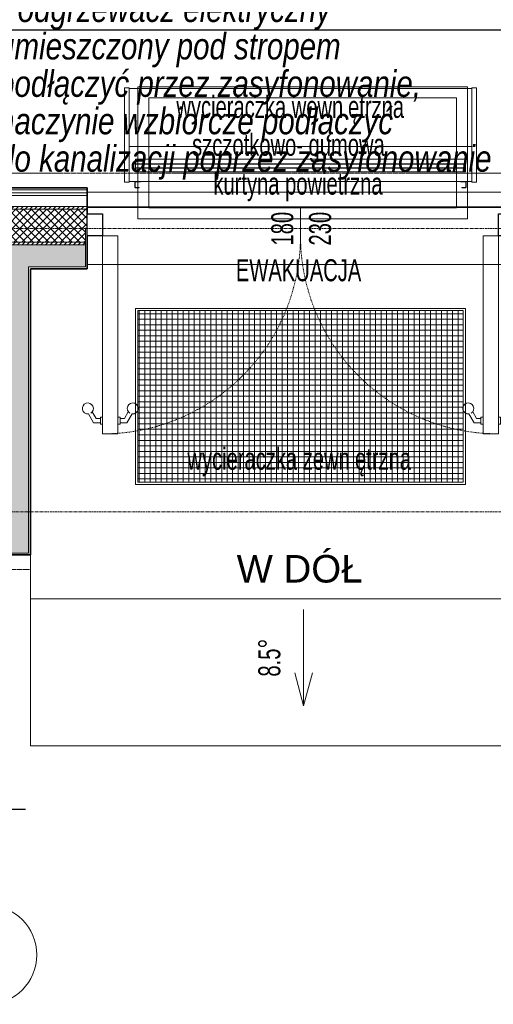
# Model space of a CAD drawing. Header units: millimetres. Extents: x -37728 to 44100, y 631619 to 691915.
# Tile 8 of 256: x -31410 to -29256, y 653044 to 657517. Entities that reach past the tile are written whole.
import ezdxf
from ezdxf import colors
from ezdxf.entities.mleader import LeaderData, LeaderLine
from ezdxf.lldxf.tags import DXFTag
from ezdxf.math import Vec2, Vec3

# ---------------------------------------------------------------- set-up
doc = ezdxf.new("R2010")
doc.units = ezdxf.units.MM
for name, pattern in [('__FK_przerywana', [0.32004, 0.16002, -0.16002]), ('Kreska', [0.635, 0.3175, -0.3175]), ('Linia siatki', [2.2225, 1.27, -0.3175, 0.3175, -0.3175])]:
    doc.linetypes.add(name, pattern=pattern)
for name, color, linetype, lineweight in [('1-opisy', 7, 'Continuous', 15), ('A-DETL-GENF', 252, 'Continuous', 5), ('A-DETL-MBND', 252, 'Continuous', 5), ('A-DOOR', 252, 'Continuous', 5), ('A-DOOR-FRAM', 252, 'Continuous', 25), ('A-DOOR-HDLN', 252, 'Kreska', 5), ('A-DOOR-IDEN', 252, 'Continuous', 5), ('A-FLOR', 252, 'Continuous', 5), ('A-FLOR-LEVL', 252, 'Continuous', 5), ('A-FLOR-LEVL-TEXT', 252, 'Continuous', 5), ('A-WALL', 252, 'Continuous', 35), ('A-WALL-PATT', 252, 'Continuous', 35), ('G-ANNO-DIMS', 252, 'Continuous', 5), ('G-ANNO-TEXT', 252, 'Continuous', 5), ('I-FURN', 252, 'Continuous', 5), ('I-FURN-IDEN', 252, 'Continuous', 5), ('M-EQPM', 252, 'Continuous', 5), ('S-GRID', 252, 'Continuous', 5), ('S-GRID-IDEN', 252, 'Continuous', 5)]:
    doc.layers.add(name, color=color, linetype=linetype, lineweight=lineweight)
doc.layers.add('_XREF', color=7, linetype='Continuous')
doc.layers.add('IS_Opisy_działek_Wodociag', color=7, linetype='SOLID')
doc.styles.add('Arial', font='arial.ttf', dxfattribs={"height": 5.447353})
doc.styles.add('Arial Narrow_1', font='ARIALN.TTF', dxfattribs={"width": 0.8, "height": 10})
doc.styles.add('Arial_4', font='arial.ttf', dxfattribs={"height": 1.6})
doc.styles.get("Standard").update_dxf_attribs({"font": 'arial.ttf'})
tags = doc.linetypes.add('SOLID', pattern=[10, 10, 0]).pattern_tags.tags
tags[6:7] = [DXFTag(74, 4), DXFTag(75, 0), DXFTag(340, '0'), DXFTag(46, 0.0), DXFTag(50, 0.0), DXFTag(44, 0.0), DXFTag(45, 0.0)]
tags[4:5] = [DXFTag(74, 4), DXFTag(75, 0), DXFTag(340, '0'), DXFTag(46, 0.0), DXFTag(50, 0.0), DXFTag(44, 0.0), DXFTag(45, 0.0)]
pattern_1 = [(0, (-64249.1606, -65444.3874), (2.381, 1.375), [1.587, -3.175]), (120, (-64249.1606, -65444.3874), (-2.38128493, 1.374506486), [1.587, -3.175]), (60, (-64249.1606, -65444.3874), (-0.00028493, 2.749506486), [0, -3.175, 1.587, 0])]
pattern_2 = [(45, (-64249.1606, -65444.3874), (-1.060660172, 1.060660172), [])]

# ---------------------------------------------------------------- blocks, each defined once
blk = doc.blocks.new('HVAC_Air-Curtains_Tecnosystemi_Air-For3-Wall - 1000-V1-__-00_00 Przyziemie PB')
at = {"layer": 'M-EQPM', "color": 252}
for p, q in [((63806.35, 65677.35), (63806.35, 65720.24)), ((63806.35, 65720.24), (63808.45, 65720.24)), ((63808.45, 65720.24), (63808.45, 65677.35)), ((63808.45, 65720.24), (63808.45, 65719.96)), ((63808.45, 65719.96), (63964.25, 65719.96)), ((63964.25, 65719.96), (63964.25, 65720.24)), ((63964.25, 65720.24), (63966.35, 65720.24)), ((63964.25, 65720.04), (63964.25, 65677.35)), ((63966.35, 65720.24), (63966.35, 65677.35)), ((63964.25, 65693.66), (63808.45, 65693.66)), ((63811.35, 65687.88), (63811.35, 65682.03)), ((63961.35, 65687.88), (63811.35, 65687.88)), ((63811.35, 65685.6), (63811.35, 65685.72)), ((63811.35, 65685.72), (63961.35, 65685.72)), ((63961.35, 65685.6), (63811.35, 65685.6)), ((63961.35, 65682.03), (63961.35, 65687.88)), ((63961.35, 65685.72), (63961.35, 65685.6)), ((63811.35, 65683.8), (63811.35, 65683.92)), ((63811.35, 65683.92), (63961.35, 65683.92)), ((63961.35, 65683.8), (63811.35, 65683.8)), ((63811.35, 65682.03), (63961.35, 65682.03)), ((63961.35, 65683.92), (63961.35, 65683.8)), ((63808.45, 65677.35), (63806.35, 65677.35)), ((63964.25, 65677.66), (63808.45, 65677.66)), ((63808.45, 65677.66), (63808.45, 65677.35)), ((63811.03, 65675.16), (63811.03, 65677.37)), ((63811.18, 65677.36), (63811.18, 65675.16)), ((63811.33, 65677.66), (63813.53, 65677.66)), ((63813.53, 65677.51), (63811.33, 65677.51)), ((63813.53, 65677.66), (63813.53, 65677.51)), ((63959.17, 65677.51), (63959.17, 65677.66)), ((63959.17, 65677.66), (63961.38, 65677.66)), ((63961.37, 65677.51), (63959.17, 65677.51)), ((63961.52, 65675.16), (63961.52, 65677.36)), ((63961.67, 65677.37), (63961.67, 65675.16)), ((63964.25, 65677.35), (63964.25, 65677.66)), ((63966.35, 65677.35), (63964.25, 65677.35)), ((63811.33, 65675.01), (63813.03, 65675.01)), ((63813.03, 65674.86), (63811.33, 65674.86)), ((63813.03, 65675.01), (63813.03, 65674.86)), ((63959.67, 65674.86), (63959.67, 65675.01)), ((63959.67, 65675.01), (63961.38, 65675.01)), ((63961.38, 65674.86), (63959.67, 65674.86))]:
    blk.add_line(p, q, dxfattribs=at)
for centre, radius, start, end in [((63811.33, 65677.37), 0.297, 90, 180), ((63811.33, 65677.36), 0.149, 90, 180), ((63961.37, 65677.36), 0.149, 0, 90), ((63961.38, 65677.37), 0.297, 0, 90), ((63811.33, 65675.16), 0.296, 180, 270), ((63811.33, 65675.16), 0.147, 180, 270), ((63961.38, 65675.16), 0.296, 270, 0), ((63961.38, 65675.16), 0.147, 270, 0)]:
    blk.add_arc(centre, radius, start, end, dxfattribs=at)
blk = doc.blocks.new('Wycieraczka zew - Wycieraczka zew-9121744-__-00_00 Przyziemie PB')
at = {"layer": 'I-FURN', "color": 252}
for p, q in [((40, 60), (-110, 60)), ((-110, 60), (-110, -20)), ((-109, 59), (39, 59)), ((-109, -19), (-109, 59)), ((-109, -19), (-109, 59)), ((-109, 59), (39, 59)), ((-41.82, 59), (-109, 59)), ((-109, 59), (-109, 4.57)), ((-28.18, 59), (-41.82, 59)), ((39, 59), (-28.18, 59)), ((39, 59), (39, -19)), ((39, 59), (39, -19)), ((39, 4.57), (39, 59)), ((40, -20), (40, 60)), ((-109, 4.57), (-109, -19)), ((39, -19), (39, 4.57)), ((-110, -20), (40, -20)), ((39, -19), (-109, -19)), ((39, -19), (-109, -19)), ((-109, -19), (39, -19))]:
    blk.add_line(p, q, dxfattribs=at)
blk = doc.blocks.new('Wycieraczka wew1 - Wycieraczka wew 2-9214828-__-00_00 Przyziemie PB')
at = {"layer": 'I-FURN', "color": 252}
for p, q in [((75, -15), (-75, -15)), ((-75, -15), (-75, -75)), ((-75, -75), (-75, -15)), ((-75, -15), (75, -15)), ((75, -75), (75, -15)), ((75, -15), (75, -75)), ((-70, -70), (-70, -20)), ((-70, -20), (70, -20)), ((70, -20), (70, -70)), ((70, -70), (-70, -70)), ((-75, -75), (75, -75)), ((75, -75), (-75, -75))]:
    blk.add_line(p, q, dxfattribs=at)
blk = doc.blocks.new('Drz Drzwi przeszklone x2 ___FK_04_0 ze szprosami - Dz_1 - Z - zwykłe - 151 x 240 _180 x 229_5_ EI 31-V8-__-00_00 Przyziemie PB')
at = {"layer": 'A-DOOR', "color": 252}
for p, q in [((-83, -3.4), (-90, -3.4)), ((-90, -93.4), (-90, -3.4)), ((-83, -93.4), (-83, -3.4)), ((83, -3.4), (90, -3.4)), ((83, -93.4), (83, -3.4)), ((90, -93.4), (90, -3.4)), ((-94.07, -88.4), (-96.42, -84.33)), ((-92.92, -86.4), (-94.69, -83.33)), ((-80.08, -86.4), (-78.31, -83.33)), ((-78.93, -88.4), (-76.58, -84.33)), ((78.93, -88.4), (76.58, -84.33)), ((80.08, -86.4), (78.31, -83.33)), ((92.92, -86.4), (94.69, -83.33)), ((94.07, -88.4), (96.42, -84.33)), ((-94.07, -88.4), (-91, -88.4)), ((-92.92, -86.4), (-91, -86.4)), ((-91, -85.75), (-91, -89.05)), ((-90, -85.75), (-91, -85.75)), ((-91, -89.05), (-90, -89.05)), ((-83, -85.75), (-82, -85.75)), ((-82, -89.05), (-83, -89.05)), ((-82, -85.75), (-82, -89.05)), ((-80.08, -86.4), (-82, -86.4)), ((-78.93, -88.4), (-82, -88.4)), ((78.93, -88.4), (82, -88.4)), ((80.08, -86.4), (82, -86.4)), ((82, -85.75), (82, -89.05)), ((83, -85.75), (82, -85.75)), ((82, -89.05), (83, -89.05)), ((90, -85.75), (91, -85.75)), ((91, -89.05), (90, -89.05)), ((91, -85.75), (91, -89.05)), ((92.92, -86.4), (91, -86.4)), ((94.07, -88.4), (91, -88.4)), ((-90, -93.4), (-83, -93.4)), ((90, -93.4), (83, -93.4))]:
    blk.add_line(p, q, dxfattribs=at)
for centre, start, end in [((-96.7, -81.85), 301.4052, 276.4218), ((-76.3, -81.85), 263.5782, 238.5948), ((76.3, -81.85), 301.4052, 276.4218), ((96.7, -81.85), 263.5782, 238.5948)]:
    blk.add_arc(centre, 2.5, start, end, dxfattribs=at)
at = {"layer": 'A-DOOR-FRAM', "color": 252}
for p, q in [((-97, -3.4), (-97, 6.6)), ((-97, 6.6), (-90, 6.6)), ((-90, 6.6), (-90, -3.4)), ((90, -3.4), (90, 6.6)), ((90, 6.6), (97, 6.6)), ((97, 6.6), (97, -3.4)), ((-90, -3.4), (-97, -3.4)), ((97, -3.4), (90, -3.4))]:
    blk.add_line(p, q, dxfattribs=at)
at = {"layer": 'A-DOOR-HDLN', "color": 252}
for centre, start, end in [((-90, -3.4), 270, 0), ((90, -3.4), 180, 270)]:
    blk.add_arc(centre, 90, start, end, dxfattribs=at)
blk = doc.blocks.new('ODr Oznaczenie drzwi ___FK_4_0 - pb-5810492-__-00_00 Przyziemie PB')
at = {"layer": 'A-DOOR-IDEN', "color": 252}
blk.add_line((0, -0.1939), (0, 0.1834), dxfattribs=at)
blk = doc.blocks.new('Siatka - M_Symbol siatki - okrąg mniejszy-7853319-__-00_00 Przyziemie PB')
at = {"layer": 'S-GRID-IDEN', "color": 252}
blk.add_circle((0, 0), 0.45, dxfattribs=at)
blk = doc.blocks.new('A$C4e31ac75')
at = {"layer": 'A-DETL-GENF'}
h = blk.add_hatch(dxfattribs=at)
h.set_pattern_fill('FP_12', color=256, style=0, pattern_type=2)
h.set_pattern_definition([(0, (-64249.1606, -65444.3874), (0, 2.5), []), (90, (-64249.1606, -65444.3874), (-2.5, 2e-16), [])])
h.paths.add_polyline_path([(-653.15, 13.45), (-524.95, 13.45), (-524.95, 91.45), (-672.95, 91.45), (-672.95, 13.45), (-659.22, 13.45)])
at = {"layer": 'A-WALL-PATT', "lineweight": 5}
h = blk.add_hatch(dxfattribs=at)
h.set_pattern_fill('FP_8', color=256, style=0, pattern_type=2)
h.set_pattern_definition(pattern_2)
h.paths.add_polyline_path([(-483.34, 137.5), (-449.05, 137.5), (-449.05, 138.75), (-501.95, 138.75), (-501.95, 137.5), (-486.91, 137.5)])
h.paths.add_polyline_path([(-732.6, 137.5), (-695.95, 137.5), (-695.95, 138.75), (-748.85, 138.75), (-748.85, 137.5), (-733.85, 137.5)])
h = blk.add_hatch(dxfattribs=at)
h.set_pattern_fill('FP_9', color=256, style=0, pattern_type=2)
h.set_pattern_definition([(45, (-64249.1606, -65444.3874), (-1.76776695, 1.76776695), []), (135, (-64249.1606, -65444.3874), (-1.76776695, -1.76776695), [])])
h.paths.add_polyline_path([(-733.85, 122.5), (-696.75, 122.5), (-696.75, 128.85), (-695.95, 128.85), (-695.95, 137.5), (-733.85, 137.5), (-733.85, 136.17)])
h.paths.add_polyline_path([(-494.48, 122.5), (-464.05, 122.5), (-464.05, 137.5), (-501.95, 137.5), (-501.95, 128.85), (-501.15, 128.85), (-501.15, 122.5), (-500.56, 122.5)])
h = blk.add_hatch(dxfattribs=at)
h.set_pattern_fill('FP_8', color=256, style=0, pattern_type=2)
h.set_pattern_definition(pattern_2)
h.paths.add_polyline_path([(-696.75, 121.25), (-696.75, 122.5), (-732.6, 122.5), (-732.6, 121.25), (-700.64, 121.25)])
h.paths.add_polyline_path([(-479.3, 121.25), (-465.3, 121.25), (-465.32, 122.5), (-501.15, 122.5), (-501.15, 121.25), (-482.65, 121.25)])
h = blk.add_hatch(dxfattribs=at)
h.set_pattern_fill('FP_7', color=256, style=0, pattern_type=2)
h.set_pattern_definition(pattern_1)
h.paths.add_polyline_path([(-723.8, -18.75), (-722.6, -18.75), (-722.6, 121.25), (-732.6, 121.25), (-732.6, -18.75)])
h = blk.add_hatch(dxfattribs=at)
h.set_pattern_fill('FP_7', color=256, style=0, pattern_type=2)
h.set_pattern_definition(pattern_1)
h.paths.add_polyline_path([(-501.15, 111.25), (-475.3, 111.25), (-475.3, 121.25), (-501.15, 121.25), (-501.15, 112.45)])
h.paths.add_polyline_path([(-711.45, 111.25), (-696.75, 111.25), (-696.75, 121.25), (-722.6, 121.25), (-722.6, 111.25), (-721.8, 111.25)])
at = {"layer": 'A-DETL-MBND', "linetype": '__FK_przerywana'}
for p, q in [((-432.7, 153.85), (-765.2, 153.85)), ((-753.3, -26.15), (-721.8, -26.15))]:
    blk.add_line(p, q, dxfattribs=at)
at = {"layer": 'A-FLOR'}
for p, q in [((-501.95, 138.52), (-695.95, 138.52)), ((-695.95, 138.3), (-501.95, 138.3)), ((-673.95, 12.45), (-673.95, 92.45)), ((-673.95, 92.45), (-523.95, 92.45)), ((-523.95, 92.45), (-523.95, 12.45)), ((-523.95, 12.45), (-673.95, 12.45)), ((-721.8, -19.55), (-721.8, -39.55)), ((-721.8, -39.55), (-476.1, -39.55))]:
    blk.add_line(p, q, dxfattribs=at)
at = {"layer": 'A-FLOR-LEVL'}
for p, q in [((-476.1, -39.55), (-721.8, -39.55)), ((-721.8, -106.25), (-721.8, -39.55)), ((-476.1, -106.25), (-721.8, -106.25))]:
    blk.add_line(p, q, dxfattribs=at)
at = {"layer": 'A-WALL'}
for p, q in [((-695.95, 147.25), (-758.6, 147.25)), ((-695.95, 135.45), (-695.95, 147.25)), ((-695.95, 110.45), (-695.95, 125.45)), ((-721.8, -19.55), (-721.8, 110.45)), ((-721.8, 110.45), (-695.95, 110.45)), ((-1104.45, -19.55), (-721.8, -19.55))]:
    blk.add_line(p, q, dxfattribs=at)
at = {"layer": 'A-WALL', "lineweight": 5}
for p, q in [((-757.6, 146.25), (-695.95, 146.25)), ((-756.35, 145), (-695.95, 145)), ((-755.1, 143.75), (-695.95, 143.75)), ((-695.95, 145.25), (-501.95, 145.25)), ((-750.1, 138.75), (-695.95, 138.75)), ((-748.85, 137.5), (-695.95, 137.5)), ((-695.95, 128.85), (-696.75, 128.85)), ((-696.75, 111.25), (-696.75, 128.85)), ((-733.85, 122.5), (-696.75, 122.5)), ((-732.6, 121.25), (-696.75, 121.25)), ((-501.95, 112.45), (-695.95, 112.45)), ((-722.6, -18.75), (-722.6, 111.25)), ((-722.6, 111.25), (-696.75, 111.25)), ((-1103.65, -18.75), (-722.6, -18.75))]:
    blk.add_line(p, q, dxfattribs=at)
at = {"layer": 'G-ANNO-DIMS'}
for p, q in [((-597.55, -44.32), (-597.55, -88.14)), ((-597.55, -88.14), (-601.57, -73.14)), ((-597.55, -88.14), (-593.53, -73.14))]:
    blk.add_line(p, q, dxfattribs=at)
at = {"layer": 'S-GRID', "linetype": 'Linia siatki'}
for p, q in [((-1273.08, 128.67), (156.7, 128.67)), ((-1273.08, 0), (156.7, 0))]:
    blk.add_line(p, q, dxfattribs=at)
at = {"layer": 'A-DOOR'}
blk.add_blockref('Drz Drzwi przeszklone x2 ___FK_04_0 ze szprosami - Dz_1 - Z - zwykłe - 151 x 240 _180 x 229_5_ EI 31-V8-__-00_00 Przyziemie PB', (-598.95, 128.85), dxfattribs=at)
at = {"layer": 'A-DOOR-IDEN', "xscale": 49.99999999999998, "yscale": 49.99999999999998, "zscale": 49.99999999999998}
blk.add_blockref('ODr Oznaczenie drzwi ___FK_4_0 - pb-5810492-__-00_00 Przyziemie PB', (-598.95, 128.85), dxfattribs=at)
at = {"layer": 'I-FURN'}
for name, p in [('Wycieraczka wew1 - Wycieraczka wew 2-9214828-__-00_00 Przyziemie PB', (-597.95, 208.07)), ('Wycieraczka zew - Wycieraczka zew-9121744-__-00_00 Przyziemie PB', (-563.95, 32.45))]:
    blk.add_blockref(name, p, dxfattribs=at)
at = {"layer": 'M-EQPM'}
blk.add_blockref('HVAC_Air-Curtains_Tecnosystemi_Air-For3-Wall - 1000-V1-__-00_00 Przyziemie PB', (-64485.3, -65527.61), dxfattribs=at)
at = {"layer": 'S-GRID-IDEN', "xscale": 49.99999999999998, "yscale": 49.99999999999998, "zscale": 49.99999999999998, "rotation": 180}
blk.add_blockref('Siatka - M_Symbol siatki - okrąg mniejszy-7853319-__-00_00 Przyziemie PB', (-741.35, -201.2), dxfattribs=at)
at = {"layer": 'A-DOOR-IDEN', "char_height": 10, "width": 19.2405, "attachment_point": 1, "rotation": 90, "style": 'Arial Narrow_1'}
for s, insert in [('180', (-612.26, 121.01)), ('230', (-595.06, 121.01))]:
    blk.add_mtext(s, dxfattribs=dict(at, insert=insert))
at = {"layer": 'A-DOOR-IDEN', "insert": (-628.32, 114.78), "char_height": 10, "width": 70.8692, "attachment_point": 1, "style": 'Arial Narrow_1'}
blk.add_mtext('EWAKUACJA', dxfattribs=at)
at = {"layer": 'A-FLOR-LEVL-TEXT', "insert": (-627.99, -19.59), "char_height": 12.5, "width": 69.6916, "attachment_point": 1, "line_spacing_factor": 0.941778, "style": 'Arial', "bg_fill": 3, "box_fill_scale": 1.25, "bg_fill_color": 256, "bg_fill_true_color": 13158600, "bg_fill_transparency": 0}
blk.add_mtext('W DÓŁ', dxfattribs=at)
at = {"layer": 'G-ANNO-DIMS', "insert": (-618.14, -74.82), "char_height": 10, "width": 20.6311, "attachment_point": 1, "rotation": 90, "line_spacing_factor": 0.974696, "style": 'Arial Narrow_1', "bg_fill": 3, "box_fill_scale": 1.25, "bg_fill_color": 256, "bg_fill_true_color": 13158600, "bg_fill_transparency": 0}
blk.add_mtext('8.5°', dxfattribs=at)
at = {"layer": 'G-ANNO-TEXT', "insert": (-638.56, 154.13), "char_height": 10, "width": 96.5232, "attachment_point": 1, "style": 'Arial Narrow_1'}
blk.add_mtext('kurtyna powietrzna', dxfattribs=at)
at = {"layer": 'I-FURN-IDEN', "char_height": 10, "attachment_point": 1, "style": 'Arial Narrow_1'}
for s, insert, width in [('wycieraczka wewn', (-655.39, 188.99), 94.5991), ('ętrzna', (-577.33, 188.99), 32.0675), ('szczotkowo- gumowa', (-648.24, 171.79), 109.3502), ('wycieraczka zewn', (-650.38, 29.16), 92.3544), ('ętrzna', (-574.18, 29.16), 32.0675)]:
    blk.add_mtext(s, dxfattribs=dict(at, insert=insert, width=width))

msp = doc.modelspace()

# ---------------------------------------------------------------- block references
at = {"layer": '_XREF', "xscale": 10, "yscale": 10, "zscale": 10}
msp.add_blockref('A$C4e31ac75', (-24143.6, 655281.1), dxfattribs=at)

# ---------------------------------------------------------------- next in the draw order: leaders
at = {"layer": '1-opisy'}
ml = msp.add_multileader_mtext('Standard', dxfattribs=at)
ml.set_content('{\\fArial|b0|i1|c238|p34;Zabezpieczyć rurą \\Posłonową }', color=256, style='Arial_4')
ml.set_leader_properties()
ml.build(insert=Vec2(0, 0))
ml.multileader.update_dxf_attribs({"text_left_attachment_type": 6, "text_right_attachment_type": 6, "dogleg_length": 0, "arrow_head_size": 200})
ctx = ml.context
ctx.base_point, ctx.char_height, ctx.arrow_head_size, ctx.landing_gap_size, ctx.plane_origin = Vec3(-33142.4, 654523.6, -11186.9), 120, 200, 0.05, Vec3(-29426, 654860.3, -11186.9)
ctx.left_attachment, ctx.right_attachment, ctx.text_align_type = 6, 6, 1
notes = []
notes.append((ctx, [(0, (1, 1, 0), (-33142.4, 654523.6, -11186.9), (1, 0), 0, [(0, [(-33789.1, 655201.1, -11186.9)], 0, [])])]))
ctx.mtext.insert, ctx.mtext.width, ctx.mtext.alignment, ctx.mtext.flow_direction = Vec3(-32462.1, 654678.8, -11186.9), 4120.941, 2, 5
ml = msp.add_multileader_mtext('Standard', dxfattribs=at)
ml.set_content('{\\fArial|b0|i1|c238|p34;Do zewnętrznej instalacji \\Pkanalizacji sanitarnej\\PPodejście do budynku \\Pw zakresie PZS}', color=256, style='Arial_4')
ml.set_leader_properties()
ml.build(insert=Vec2(0, 0))
ml.multileader.update_dxf_attribs({"text_left_attachment_type": 6, "text_right_attachment_type": 6, "dogleg_length": 0, "arrow_head_size": 200})
ctx = ml.context
ctx.base_point, ctx.char_height, ctx.arrow_head_size, ctx.landing_gap_size, ctx.plane_origin = Vec3(-33414.9, 653930.9, -11186.9), 120, 200, 0.05, Vec3(-28726.5, 654437.6, -11186.9)
ctx.left_attachment, ctx.right_attachment, ctx.text_align_type = 6, 6, 1
notes.append((ctx, [(0, (1, 1, 0), (-33414.9, 653930.9, -11186.9), (1, 0), 0, [(0, [(-33930.6, 654028, -11186.9)], 0, [])])]))
ctx.mtext.insert, ctx.mtext.width, ctx.mtext.alignment, ctx.mtext.flow_direction = Vec3(-32492.4, 654074.9, -11186.9), 4056.695, 2, 5
at = {"layer": 'IS_Opisy_działek_Wodociag', "color": 0, "ltscale": 10}
ml = msp.add_multileader_mtext('Standard', dxfattribs=at)
ml.set_content('\\A1;{\\fArial|b0|i1|c238|p34;\\W0.8;Podgrzewacz elektryczny \\Pumieszczony pod stropem\\Ppodłączyć przez zasyfonowanie,\\Pnaczynie wzbiorcze podłączyć \\Pdo kanalizacji poprzez zasyfonowanie}')
ml.set_leader_properties()
ml.build(insert=Vec2(0, 0))
ml.multileader.update_dxf_attribs({"text_left_attachment_type": 6, "text_right_attachment_type": 6, "dogleg_length": 0, "arrow_head_size": 200})
ctx = ml.context
ctx.base_point, ctx.char_height, ctx.arrow_head_size, ctx.landing_gap_size, ctx.plane_origin = Vec3(-31608.3, 657471.3), 120, 200, 100, Vec3(-32189.5, 665416.8)
ctx.left_attachment, ctx.right_attachment = 6, 6
notes.append((ctx, [(0, (1, 1, 0), (-31748.3, 657471.3), (1, 0), 140, [(0, [(-33126.9, 658408.5)], 0, [])])]))
ctx.mtext.insert, ctx.mtext.rotation, ctx.mtext.width, ctx.mtext.line_spacing_factor = Vec3(-31508.3, 657626.6), 6.283185, 4722.118, 0.85
for ctx, leaders in notes:
    for number, flags, end, landing, length, lines in leaders:
        leader = LeaderData()
        leader.index, (leader.has_last_leader_line, leader.has_dogleg_vector, leader.attachment_direction) = number, flags
        leader.last_leader_point, leader.dogleg_vector, leader.dogleg_length = Vec3(end), Vec3(landing), length
        for number, points, colour, breaks in lines:
            line = LeaderLine()
            line.index, line.vertices, line.color, line.breaks = number, Vec3.list(points), colors.encode_raw_color(colour), breaks
            leader.lines.append(line)
        ctx.leaders.append(leader)

doc.saveas('drawing.dxf')
